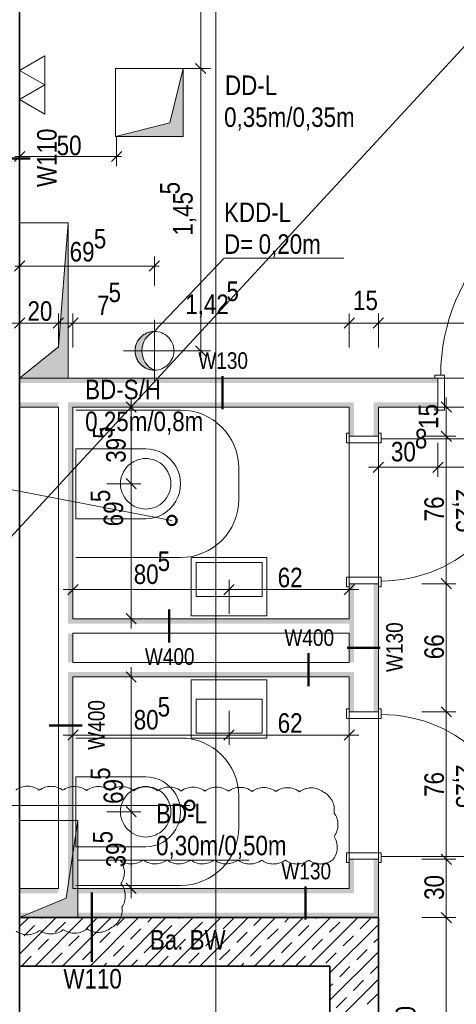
# Model space of a CAD drawing. Extents: x -420 to 300, y 62 to 1112.
# Tile 240 of 256: x -72 to -27, y 871 to 972. Entities that reach past the tile are written whole.
import ezdxf
from ezdxf.lldxf.tags import DXFTag

# ---------------------------------------------------------------- set-up
doc = ezdxf.new("R2010")
doc.units = 0
doc.layers.get('0').update_dxf_attribs({"lineweight": 13})
for name, color, linetype, lineweight, true_color in [('00 -Bauelemente -Gipskarton', 7, 'Continuous', 9, 0xff7fe6), ('30 -34 Innenwände- 1 tragend', 7, 'Continuous', 13, 0xdd0806), ('30 -34 Innenwände- 2 nichttragend', 7, 'Continuous', 18, 0xff7fe6), ('30 -34 Innenwände- 4 Türen_Fenster', 9, 'Continuous', 15, 0x808080), ('30 -35 Decken- 11 Bodendurchbruch', 7, 'Continuous', 15, 0x599559), ('30 -35 Decken- 11 Durchbruch', 5, 'Continuous', 15, 0x0000ff), ('60 -61 Ausstattung -1 Möbel -verdeckt', 9, 'grob-A06CPUWHL0', 13, 0x808080), ('70 -72 Beschriftung- 1 Beschriftung allgemein', 7, 'Continuous', 9, 0xff6633), ('70 -72 Beschriftung- 2 Beschriftung Bauteile', 7, 'Continuous', 9, 0x9999ff), ('70 -75 Raumstempel-2 Verweislinie', 3, 'Continuous', 9, 0x00ff00), ('70 -76 Bemaßung- 2 Allgemein', 9, 'Continuous', 5, 0x808080), ('70 -77 Revision- 2 Wolken', 7, 'Continuous', 18, 0x944cff)]:
    doc.layers.add(name, color=color, linetype=linetype, lineweight=lineweight, true_color=true_color)
for name, color, linetype, lineweight in [('40 -41 Abwasser_Wasser_Gas- 1 Abwasser + sanitäre Anlagen', 7, 'Continuous', 9), ('70 -75 Raumstempel- 3 Wandstempel', 7, 'Continuous', 50), ('Keine-A06CPUWIL0', 7, 'Continuous', 9)]:
    doc.layers.add(name, color=color, linetype=linetype, lineweight=lineweight)
doc.styles.get("Standard").update_dxf_attribs({"font": 'ARIALN.TTF'})
tags = doc.linetypes.add('fein_strichliert-A06CPUWLL0', pattern=[4, 1, -2, 1]).pattern_tags.tags
tags[8:9] = [DXFTag(74, 4), DXFTag(75, 0), DXFTag(340, '0'), DXFTag(46, 0.0), DXFTag(50, 0.0), DXFTag(44, 0.0), DXFTag(45, 0.0)]
tags[6:7] = [DXFTag(74, 4), DXFTag(75, 0), DXFTag(340, '0'), DXFTag(46, 0.0), DXFTag(50, 0.0), DXFTag(44, 0.0), DXFTag(45, 0.0)]
tags[4:5] = [DXFTag(74, 4), DXFTag(75, 0), DXFTag(340, '0'), DXFTag(46, 0.0), DXFTag(50, 0.0), DXFTag(44, 0.0), DXFTag(45, 0.0)]
tags = doc.linetypes.add('grob-A06CPUWHL0', pattern=[14, 3, -8, 3]).pattern_tags.tags
tags[8:9] = [DXFTag(74, 4), DXFTag(75, 0), DXFTag(340, '0'), DXFTag(46, 0.0), DXFTag(50, 0.0), DXFTag(44, 0.0), DXFTag(45, 0.0)]
tags[6:7] = [DXFTag(74, 4), DXFTag(75, 0), DXFTag(340, '0'), DXFTag(46, 0.0), DXFTag(50, 0.0), DXFTag(44, 0.0), DXFTag(45, 0.0)]
tags[4:5] = [DXFTag(74, 4), DXFTag(75, 0), DXFTag(340, '0'), DXFTag(46, 0.0), DXFTag(50, 0.0), DXFTag(44, 0.0), DXFTag(45, 0.0)]

# ---------------------------------------------------------------- blocks, each defined once
blk = doc.blocks.new('Referenz-A06CPUWNL0', base_point=(-395.24, 76.95))
at = {"layer": '30 -35 Decken- 11 Durchbruch', "linetype": 'Continuous', "ltscale": 0.15}
blk.add_hatch(color=0, dxfattribs=at).paths.add_polyline_path([(-57.89, 939.86), (-58.08, 939.76), (-58.26, 939.65), (-58.42, 939.52), (-58.58, 939.38), (-58.72, 939.22), (-58.84, 939.05), (-58.94, 938.87), (-59.03, 938.68), (-59.1, 938.48), (-59.15, 938.28), (-59.18, 938.07), (-59.19, 937.86), (-59.18, 937.65), (-59.15, 937.44), (-59.1, 937.24), (-59.03, 937.04), (-58.94, 936.85), (-58.84, 936.67), (-58.72, 936.5), (-58.58, 936.34), (-58.42, 936.2), (-58.26, 936.07), (-58.08, 935.96), (-57.89, 935.87), (-58.1, 935.88), (-58.3, 935.91), (-58.49, 935.96), (-58.68, 936.03), (-58.86, 936.12), (-59.04, 936.22), (-59.2, 936.35), (-59.34, 936.49), (-59.47, 936.64), (-59.59, 936.8), (-59.69, 936.98), (-59.77, 937.17), (-59.83, 937.36), (-59.87, 937.56), (-59.89, 937.76), (-59.89, 937.96), (-59.87, 938.16), (-59.83, 938.36), (-59.77, 938.56), (-59.69, 938.74), (-59.59, 938.92), (-59.47, 939.08), (-59.34, 939.24), (-59.2, 939.38), (-59.04, 939.5), (-58.86, 939.61), (-58.68, 939.7), (-58.49, 939.77), (-58.3, 939.82), (-58.1, 939.85)])
at = {"layer": '00 -Bauelemente -Gipskarton', "color": 0, "linetype": 'Continuous', "lineweight": 0, "ltscale": 0.13}
for points in [[(-71.8, 935.05), (-71.8, 934.8), (-28.65, 935.05), (-28.65, 934.8)], [(-71.8, 934.8), (-71.8, 934.55), (-28.65, 934.8), (-28.65, 934.55)], [(-71.8, 932.3), (-67.8, 932.3), (-71.8, 932.55), (-67.8, 932.55)], [(-37.3, 932.55), (-66.8, 932.55), (-37.55, 932.3), (-66.55, 932.3)], [(-66.8, 932.55), (-66.8, 909.75), (-66.55, 932.3), (-66.55, 910)], [(-37.3, 932.55), (-37.55, 932.3), (-37.3, 929.05), (-37.55, 929.05)], [(-35.05, 932.3), (-35.3, 932.55), (-35.05, 929.05), (-35.3, 929.05)], [(-28.65, 932.55), (-35.3, 932.55), (-28.65, 932.3), (-35.05, 932.3)], [(-71.8, 932.05), (-67.8, 932.05), (-71.8, 932.3), (-67.8, 932.3)], [(-37.55, 932.3), (-66.55, 932.3), (-37.8, 932.05), (-66.3, 932.05)], [(-66.55, 932.3), (-66.55, 910), (-66.3, 932.05), (-66.3, 910.25)], [(-37.55, 932.3), (-37.8, 932.05), (-37.55, 929.05), (-37.8, 929.05)], [(-34.8, 932.05), (-35.05, 932.3), (-34.8, 929.05), (-35.05, 929.05)], [(-28.65, 932.3), (-35.05, 932.3), (-28.65, 932.05), (-34.8, 932.05)], [(-37.8, 913.85), (-37.8, 905.75), (-37.55, 913.85), (-37.55, 905.75)], [(-37.55, 913.85), (-37.55, 905.75), (-37.3, 913.85), (-37.3, 905.75)], [(-35.3, 900.65), (-35.05, 900.65), (-35.3, 913.85), (-35.05, 913.85)], [(-35.05, 900.65), (-34.8, 900.65), (-35.05, 913.85), (-34.8, 913.85)], [(-66.3, 910.25), (-66.55, 910), (-37.8, 910.25), (-37.8, 910)], [(-66.55, 910), (-66.8, 909.75), (-37.8, 910), (-37.8, 909.75)], [(-66.8, 905.75), (-66.55, 905.75), (-66.8, 908.75), (-66.55, 908.75)], [(-66.55, 905.75), (-66.3, 905.75), (-66.55, 908.75), (-66.3, 908.75)], [(-37.55, 904.75), (-66.8, 904.75), (-37.55, 904.5), (-66.55, 904.5)], [(-66.8, 904.75), (-66.8, 881.95), (-66.55, 904.5), (-66.55, 882.2)], [(-37.8, 904.5), (-66.55, 904.5), (-37.8, 904.25), (-66.3, 904.25)], [(-66.55, 904.5), (-66.55, 882.2), (-66.3, 904.25), (-66.3, 882.45)], [(-37.55, 900.65), (-37.55, 904.5), (-37.8, 900.65), (-37.8, 904.5)], [(-37.3, 900.65), (-37.3, 904.75), (-37.55, 900.65), (-37.55, 904.75)], [(-37.8, 885.45), (-37.8, 882.45), (-37.55, 885.45), (-37.55, 882.2)], [(-37.55, 885.45), (-37.55, 882.2), (-37.3, 885.45), (-37.3, 881.95)], [(-35.3, 885.45), (-35.3, 879.95), (-35.05, 885.45), (-35.05, 879.7)], [(-35.05, 885.45), (-35.05, 879.7), (-34.8, 885.45), (-34.8, 879.45)], [(-67.8, 882.2), (-67.8, 882.45), (-71.8, 882.2), (-71.8, 882.45)], [(-67.8, 881.95), (-67.8, 882.2), (-71.8, 881.95), (-71.8, 882.2)], [(-66.55, 882.2), (-66.8, 881.95), (-37.55, 882.2), (-37.3, 881.95)], [(-66.3, 882.45), (-66.55, 882.2), (-37.8, 882.45), (-37.55, 882.2)], [(-35.05, 879.7), (-35.3, 879.95), (-71.8, 879.7), (-71.8, 879.95)], [(-34.8, 879.45), (-35.05, 879.7), (-71.8, 879.45), (-71.8, 879.7)]]:
    blk.add_solid(points, dxfattribs=at)
at = {"layer": '30 -34 Innenwände- 1 tragend', "color": 0, "lineweight": 35}
for p, q in [((-71.8, 1001.95), (-71.8, 836.95)), ((-71.8, 879.45), (-34.8, 879.45)), ((-34.8, 879.45), (-34.8, 836.95)), ((-71.8, 874.45), (-39.8, 874.45)), ((-39.8, 874.45), (-39.8, 836.95))]:
    blk.add_line(p, q, dxfattribs=at)
at = {"layer": '30 -34 Innenwände- 1 tragend', "color": 0, "linetype": 'Continuous', "lineweight": -2, "ltscale": 0.13}
for p, q in [((-71.8, 1001.95), (-71.8, 935.05)), ((-71.8, 932.05), (-71.8, 882.45)), ((-71.8, 879.45), (-34.8, 879.45)), ((-34.8, 879.45), (-34.8, 836.95)), ((-71.8, 874.45), (-71.8, 836.95)), ((-71.8, 874.45), (-39.8, 874.45)), ((-39.8, 874.45), (-39.8, 836.95))]:
    blk.add_line(p, q, dxfattribs=at)
at = {"layer": '30 -34 Innenwände- 1 tragend', "color": 0, "lineweight": 9}
for p, q in [((-71.8, 878.51), (-70.86, 879.45)), ((-71.8, 875.69), (-68.03, 879.45)), ((-71.8, 878.51), (-70.86, 879.45)), ((-71.8, 875.69), (-68.03, 879.45)), ((-70.2, 874.45), (-65.2, 879.45)), ((-70.2, 874.45), (-65.2, 879.45)), ((-69.55, 879.35), (-69.44, 879.45)), ((-69.55, 879.35), (-69.44, 879.45)), ((-68.14, 877.93), (-67.07, 878.99)), ((-68.14, 877.93), (-67.07, 878.99)), ((-67.37, 874.45), (-62.37, 879.45)), ((-67.37, 874.45), (-62.37, 879.45)), ((-64.95, 878.29), (-63.89, 879.35)), ((-64.95, 878.29), (-63.89, 879.35)), ((-64.54, 874.45), (-59.54, 879.45)), ((-64.54, 874.45), (-59.54, 879.45)), ((-61.77, 878.64), (-60.96, 879.45)), ((-61.77, 878.64), (-60.96, 879.45)), ((-61.72, 874.45), (-56.72, 879.45)), ((-61.72, 874.45), (-56.72, 879.45)), ((-58.89, 874.45), (-53.89, 879.45)), ((-58.89, 874.45), (-53.89, 879.45)), ((-58.59, 878.99), (-58.13, 879.45)), ((-58.59, 878.99), (-58.13, 879.45)), ((-56.06, 874.45), (-51.06, 879.45)), ((-56.06, 874.45), (-51.06, 879.45)), ((-55.41, 879.35), (-55.3, 879.45)), ((-55.41, 879.35), (-55.3, 879.45)), ((-53.99, 877.93), (-52.93, 878.99)), ((-53.99, 877.93), (-52.93, 878.99)), ((-53.23, 874.45), (-48.23, 879.45)), ((-53.23, 874.45), (-48.23, 879.45)), ((-50.81, 878.29), (-49.75, 879.35)), ((-50.81, 878.29), (-49.75, 879.35)), ((-50.4, 874.45), (-45.4, 879.45)), ((-50.4, 874.45), (-45.4, 879.45)), ((-47.63, 878.64), (-46.82, 879.45)), ((-47.63, 878.64), (-46.82, 879.45)), ((-47.57, 874.45), (-42.57, 879.45)), ((-47.57, 874.45), (-42.57, 879.45)), ((-44.75, 874.45), (-39.75, 879.45)), ((-44.75, 874.45), (-39.75, 879.45)), ((-44.45, 878.99), (-43.99, 879.45)), ((-44.45, 878.99), (-43.99, 879.45)), ((-41.92, 874.45), (-36.92, 879.45)), ((-41.92, 874.45), (-36.92, 879.45)), ((-41.27, 879.35), (-41.16, 879.45)), ((-41.27, 879.35), (-41.16, 879.45)), ((-39.85, 877.93), (-38.79, 878.99)), ((-39.85, 877.93), (-38.79, 878.99)), ((-39.8, 873.74), (-34.8, 878.74)), ((-39.8, 873.74), (-34.8, 878.74)), ((-36.67, 878.29), (-35.61, 879.35)), ((-36.67, 878.29), (-35.61, 879.35)), ((-71.32, 877.58), (-70.26, 878.64)), ((-71.32, 877.58), (-70.26, 878.64)), ((-63.54, 876.87), (-62.48, 877.93)), ((-63.54, 876.87), (-62.48, 877.93)), ((-60.36, 877.23), (-59.3, 878.29)), ((-60.36, 877.23), (-59.3, 878.29)), ((-57.18, 877.58), (-56.11, 878.64)), ((-57.18, 877.58), (-56.11, 878.64)), ((-49.4, 876.87), (-48.34, 877.93)), ((-49.4, 876.87), (-48.34, 877.93)), ((-46.22, 877.23), (-45.15, 878.29)), ((-46.22, 877.23), (-45.15, 878.29)), ((-43.03, 877.58), (-41.97, 878.64)), ((-43.03, 877.58), (-41.97, 878.64)), ((-69.9, 876.17), (-68.84, 877.23)), ((-69.9, 876.17), (-68.84, 877.23)), ((-66.72, 876.52), (-65.66, 877.58)), ((-66.72, 876.52), (-65.66, 877.58)), ((-58.94, 875.81), (-57.88, 876.87)), ((-58.94, 875.81), (-57.88, 876.87)), ((-55.76, 876.17), (-54.7, 877.23)), ((-55.76, 876.17), (-54.7, 877.23)), ((-52.58, 876.52), (-51.52, 877.58)), ((-52.58, 876.52), (-51.52, 877.58)), ((-44.8, 875.81), (-43.74, 876.87)), ((-44.8, 875.81), (-43.74, 876.87)), ((-41.62, 876.17), (-40.56, 877.23)), ((-41.62, 876.17), (-40.56, 877.23)), ((-38.44, 876.52), (-37.38, 877.58)), ((-38.44, 876.52), (-37.38, 877.58)), ((-35.26, 876.87), (-34.8, 877.33)), ((-35.26, 876.87), (-34.8, 877.33)), ((-68.49, 874.75), (-67.43, 875.81)), ((-68.49, 874.75), (-67.43, 875.81)), ((-65.31, 875.1), (-64.25, 876.17)), ((-65.31, 875.1), (-64.25, 876.17)), ((-62.13, 875.46), (-61.06, 876.52)), ((-62.13, 875.46), (-61.06, 876.52)), ((-54.35, 874.75), (-53.29, 875.81)), ((-54.35, 874.75), (-53.29, 875.81)), ((-51.17, 875.1), (-50.1, 876.17)), ((-51.17, 875.1), (-50.1, 876.17)), ((-47.98, 875.46), (-46.92, 876.52)), ((-47.98, 875.46), (-46.92, 876.52)), ((-40.2, 874.75), (-39.14, 875.81)), ((-40.2, 874.75), (-39.14, 875.81)), ((-39.8, 870.92), (-34.8, 875.92)), ((-39.8, 870.92), (-34.8, 875.92)), ((-37.02, 875.1), (-35.96, 876.17)), ((-37.02, 875.1), (-35.96, 876.17)), ((-71.62, 874.45), (-70.61, 875.46)), ((-71.62, 874.45), (-70.61, 875.46)), ((-63.13, 874.45), (-62.83, 874.75)), ((-63.13, 874.45), (-62.83, 874.75)), ((-60.3, 874.45), (-59.65, 875.1)), ((-60.3, 874.45), (-59.65, 875.1)), ((-57.47, 874.45), (-56.47, 875.46)), ((-57.47, 874.45), (-56.47, 875.46)), ((-48.99, 874.45), (-48.69, 874.75)), ((-48.99, 874.45), (-48.69, 874.75)), ((-46.16, 874.45), (-45.51, 875.1)), ((-46.16, 874.45), (-45.51, 875.1)), ((-43.33, 874.45), (-42.33, 875.46)), ((-43.33, 874.45), (-42.33, 875.46)), ((-38.79, 873.34), (-37.73, 874.4)), ((-38.79, 873.34), (-37.73, 874.4)), ((-35.61, 873.69), (-34.8, 874.5)), ((-35.61, 873.69), (-34.8, 874.5)), ((-39.8, 868.09), (-34.8, 873.09)), ((-39.8, 868.09), (-34.8, 873.09)), ((-37.38, 871.92), (-36.32, 872.98)), ((-37.38, 871.92), (-36.32, 872.98)), ((-39.8, 872.33), (-39.5, 872.63)), ((-39.8, 872.33), (-39.5, 872.63)), ((-39.14, 870.15), (-38.08, 871.22)), ((-39.14, 870.15), (-38.08, 871.22)), ((-35.96, 870.51), (-34.9, 871.57)), ((-35.96, 870.51), (-34.9, 871.57))]:
    blk.add_line(p, q, dxfattribs=at)
at = {"layer": '30 -34 Innenwände- 2 nichttragend', "color": 0, "linetype": 'Continuous', "ltscale": 0.18}
for p, q in [((-71.8, 935.05), (-28.65, 935.05)), ((-28.65, 935.05), (-28.97, 935.05)), ((-71.8, 932.05), (-67.8, 932.05)), ((-67.8, 882.45), (-67.8, 932.05)), ((-66.3, 910.25), (-66.3, 932.05)), ((-66.3, 932.05), (-37.8, 932.05)), ((-37.8, 929.05), (-37.8, 932.05)), ((-34.8, 932.05), (-28.65, 932.05)), ((-34.8, 929.05), (-34.8, 932.05)), ((-28.65, 932.05), (-28.97, 932.05)), ((-37.8, 929.05), (-37.8, 929.37)), ((-34.8, 929.05), (-34.8, 929.37)), ((-37.8, 910.25), (-37.8, 913.85)), ((-37.8, 913.85), (-37.8, 913.53)), ((-34.8, 900.65), (-34.8, 913.85)), ((-34.8, 913.85), (-34.8, 913.53)), ((-37.8, 910.25), (-66.3, 910.25)), ((-66.3, 905.75), (-66.3, 908.75)), ((-37.8, 908.75), (-66.3, 908.75)), ((-37.8, 905.75), (-37.8, 908.75)), ((-66.3, 905.75), (-37.8, 905.75)), ((-66.3, 882.45), (-66.3, 904.25)), ((-66.3, 904.25), (-37.8, 904.25)), ((-37.8, 900.65), (-37.8, 904.25)), ((-37.8, 900.65), (-37.8, 900.97)), ((-34.8, 900.65), (-34.8, 900.97)), ((-37.8, 882.45), (-37.8, 885.45)), ((-37.8, 885.45), (-37.8, 885.13)), ((-34.8, 879.45), (-34.8, 885.45)), ((-34.8, 885.45), (-34.8, 885.13)), ((-71.8, 882.45), (-67.8, 882.45)), ((-71.8, 879.45), (-71.8, 882.45)), ((-66.3, 882.45), (-37.8, 882.45)), ((-71.8, 879.45), (-34.8, 879.45))]:
    blk.add_line(p, q, dxfattribs=at)
at = {"layer": '30 -34 Innenwände- 4 Türen_Fenster', "color": 0, "linetype": 'Continuous', "ltscale": 0.15}
for p, q in [((-28.37, 935.35), (-28.97, 935.35)), ((-28.97, 935.35), (-28.97, 935.05)), ((-28.97, 935.05), (-28.65, 935.05)), ((-28.65, 935.05), (-28.65, 932.05)), ((-27.97, 935.35), (-28.37, 935.35)), ((-27.97, 931.75), (-27.97, 935.35)), ((-28.97, 932.05), (-28.97, 931.75)), ((-28.65, 932.05), (-28.97, 932.05)), ((-28.97, 931.75), (-27.97, 931.75)), ((-38.1, 928.37), (-38.1, 929.37)), ((-38.1, 929.37), (-37.8, 929.37)), ((-37.8, 929.37), (-37.8, 929.05)), ((-37.8, 929.05), (-34.8, 929.05)), ((-34.8, 929.37), (-34.5, 929.37)), ((-34.8, 929.05), (-34.8, 929.37)), ((-34.5, 929.37), (-34.5, 928.77)), ((-34.5, 928.77), (-34.5, 928.37)), ((-34.5, 928.37), (-38.1, 928.37)), ((-34.5, 914.53), (-38.1, 914.53)), ((-38.1, 914.53), (-38.1, 913.53)), ((-34.5, 914.13), (-34.5, 914.53)), ((-38.1, 913.53), (-37.8, 913.53)), ((-37.8, 913.53), (-37.8, 913.85)), ((-37.8, 913.85), (-34.8, 913.85)), ((-34.8, 913.85), (-34.8, 913.53)), ((-34.8, 913.53), (-34.5, 913.53)), ((-34.5, 913.53), (-34.5, 914.13)), ((-38.1, 899.97), (-38.1, 900.97)), ((-38.1, 900.97), (-37.8, 900.97)), ((-37.8, 900.97), (-37.8, 900.65)), ((-37.8, 900.65), (-34.8, 900.65)), ((-34.8, 900.97), (-34.5, 900.97)), ((-34.8, 900.65), (-34.8, 900.97)), ((-34.5, 900.97), (-34.5, 900.37)), ((-34.5, 900.37), (-34.5, 899.97)), ((-34.5, 899.97), (-38.1, 899.97)), ((-34.5, 886.13), (-38.1, 886.13)), ((-38.1, 886.13), (-38.1, 885.13)), ((-34.5, 885.73), (-34.5, 886.13)), ((-38.1, 885.13), (-37.8, 885.13)), ((-37.8, 885.13), (-37.8, 885.45)), ((-37.8, 885.45), (-34.8, 885.45)), ((-34.8, 885.45), (-34.8, 885.13)), ((-34.8, 885.13), (-34.5, 885.13)), ((-34.5, 885.13), (-34.5, 885.73))]:
    blk.add_line(p, q, dxfattribs=at)
at = {"layer": '30 -34 Innenwände- 4 Türen_Fenster', "color": 0, "linetype": 'grob-A06CPUWHL0', "ltscale": 0.15}
for p, q in [((-28.65, 935.05), (-8.45, 935.05)), ((-28.65, 932.05), (-8.45, 932.05)), ((-37.8, 913.85), (-37.8, 929.05)), ((-34.8, 913.85), (-34.8, 929.05)), ((-37.8, 885.45), (-37.8, 900.65)), ((-34.8, 885.45), (-34.8, 900.65))]:
    blk.add_line(p, q, dxfattribs=at)
at = {"layer": '30 -34 Innenwände- 4 Türen_Fenster', "color": 0, "linetype": 'fein_strichliert-A06CPUWLL0', "ltscale": 0.15}
for p, q in [((-34.5, 928.77), (-19.86, 928.77)), ((-34.5, 885.73), (-19.86, 885.73))]:
    blk.add_line(p, q, dxfattribs=at)
for centre, major_axis in [((-8.73, 935.35), (0, 19.64)), ((-34.5, 928.77), (0, -14.64)), ((-34.5, 885.73), (14.64, 0))]:
    blk.add_ellipse(centre, major_axis=major_axis, ratio=1, start_param=0, end_param=1.570796, dxfattribs=at)
at = {"layer": '30 -35 Decken- 11 Bodendurchbruch', "color": 0, "linetype": 'Continuous', "ltscale": 0.15}
for p, q in [((-71.8, 935.05), (-71.8, 951.05)), ((-71.8, 951.05), (-66.8, 951.05)), ((-66.8, 951.05), (-67.8, 938.25)), ((-66.8, 951.05), (-67.8, 938.25)), ((-66.8, 935.05), (-66.8, 951.05)), ((-67.8, 938.25), (-71.8, 935.05)), ((-67.8, 938.25), (-71.8, 935.05)), ((-71.8, 935.05), (-66.8, 935.05)), ((-71.8, 879.45), (-71.8, 889.45)), ((-71.8, 889.45), (-65.8, 889.45)), ((-65.8, 889.45), (-67, 881.45)), ((-65.8, 889.45), (-67, 881.45)), ((-65.8, 879.45), (-65.8, 889.45)), ((-48.13, 885.38), (-65.8, 885.38)), ((-67, 881.45), (-71.8, 879.45)), ((-67, 881.45), (-71.8, 879.45)), ((-71.8, 879.45), (-65.8, 879.45))]:
    blk.add_line(p, q, dxfattribs=at)
for points in [[(-66.8, 951.05), (-66.8, 935.05), (-67.8, 938.25), (-71.8, 935.05)], [(-65.8, 879.45), (-71.8, 879.45), (-65.8, 889.45), (-67, 881.45)]]:
    blk.add_solid(points, dxfattribs=at)
at = {"layer": '30 -35 Decken- 11 Durchbruch', "color": 0, "linetype": 'Continuous', "ltscale": 0.15}
for p, q in [((-61.92, 959.95), (-61.92, 966.95)), ((-61.92, 966.95), (-54.92, 966.95)), ((-54.92, 966.95), (-56.32, 961.35)), ((-54.92, 959.95), (-54.92, 966.95)), ((-56.32, 961.35), (-61.92, 959.95)), ((-61.92, 959.95), (-54.92, 959.95)), ((-57.9, 939.88), (-50.72, 947.39)), ((-38.35, 947.39), (-50.72, 947.39)), ((-59.01, 939.52), (-58.84, 939.62)), ((-58.84, 939.62), (-58.66, 939.7)), ((-58.66, 939.7), (-58.48, 939.77)), ((-58.48, 939.77), (-58.29, 939.81)), ((-58.29, 939.81), (-58.09, 939.84)), ((-58.09, 939.84), (-57.9, 939.85)), ((-57.9, 939.85), (-57.7, 939.84)), ((-57.7, 939.84), (-57.51, 939.81)), ((-57.51, 939.81), (-57.32, 939.77)), ((-57.32, 939.77), (-57.13, 939.7)), ((-57.13, 939.7), (-56.95, 939.62)), ((-56.95, 939.62), (-56.79, 939.52)), ((-59.81, 938.43), (-59.75, 938.62)), ((-59.75, 938.62), (-59.66, 938.8)), ((-59.66, 938.8), (-59.56, 938.96)), ((-59.56, 938.96), (-59.44, 939.12)), ((-59.44, 939.12), (-59.31, 939.27)), ((-59.31, 939.27), (-59.17, 939.4)), ((-59.17, 939.4), (-59.01, 939.52)), ((-56.79, 939.52), (-56.63, 939.4)), ((-56.63, 939.4), (-56.48, 939.27)), ((-56.48, 939.27), (-56.35, 939.12)), ((-56.35, 939.12), (-56.23, 938.96)), ((-56.23, 938.96), (-56.13, 938.8)), ((-56.13, 938.8), (-56.05, 938.62)), ((-56.05, 938.62), (-55.98, 938.43)), ((-59.9, 937.85), (-59.89, 938.05)), ((-59.89, 937.66), (-59.9, 937.85)), ((-59.89, 938.05), (-59.86, 938.24)), ((-59.86, 937.46), (-59.89, 937.66)), ((-59.86, 938.24), (-59.81, 938.43)), ((-55.98, 938.43), (-55.94, 938.24)), ((-55.94, 938.24), (-55.91, 938.05)), ((-55.91, 937.66), (-55.94, 937.46)), ((-55.91, 938.05), (-55.9, 937.85)), ((-55.9, 937.85), (-55.91, 937.66)), ((-59.81, 937.27), (-59.86, 937.46)), ((-59.75, 937.09), (-59.81, 937.27)), ((-59.66, 936.91), (-59.75, 937.09)), ((-59.56, 936.74), (-59.66, 936.91)), ((-59.44, 936.58), (-59.56, 936.74)), ((-59.31, 936.44), (-59.44, 936.58)), ((-56.35, 936.58), (-56.48, 936.44)), ((-56.23, 936.74), (-56.35, 936.58)), ((-56.13, 936.91), (-56.23, 936.74)), ((-56.05, 937.09), (-56.13, 936.91)), ((-55.98, 937.27), (-56.05, 937.09)), ((-55.94, 937.46), (-55.98, 937.27)), ((-59.17, 936.31), (-59.31, 936.44)), ((-59.01, 936.19), (-59.17, 936.31)), ((-58.84, 936.09), (-59.01, 936.19)), ((-58.66, 936.01), (-58.84, 936.09)), ((-58.48, 935.94), (-58.66, 936.01)), ((-58.29, 935.89), (-58.48, 935.94)), ((-58.09, 935.86), (-58.29, 935.89)), ((-57.9, 935.85), (-58.09, 935.86)), ((-57.7, 935.86), (-57.9, 935.85)), ((-57.51, 935.89), (-57.7, 935.86)), ((-57.32, 935.94), (-57.51, 935.89)), ((-57.13, 936.01), (-57.32, 935.94)), ((-56.95, 936.09), (-57.13, 936.01)), ((-56.79, 936.19), (-56.95, 936.09)), ((-56.63, 936.31), (-56.79, 936.19)), ((-56.48, 936.44), (-56.63, 936.31))]:
    blk.add_line(p, q, dxfattribs=at)
at = {"layer": '30 -35 Decken- 11 Durchbruch', "color": 0, "linetype": 'grob-A06CPUWHL0', "lineweight": 9, "ltscale": 0.13}
for p, q in [((-57.9, 941.05), (-57.9, 934.65)), ((-61.1, 937.85), (-54.7, 937.85))]:
    blk.add_line(p, q, dxfattribs=at)
at = {"layer": '30 -35 Decken- 11 Durchbruch', "color": 0, "linetype": 'Continuous', "ltscale": 0.15}
for centre, major_axis, end_param in [((-57.9, 937.85), (0, 2), 3.145739), ((-57.01, 937.85), (-0.89, 2), 2.306828)]:
    blk.add_ellipse(centre, major_axis=major_axis, ratio=1, start_param=0, end_param=end_param, dxfattribs=at)
blk.add_solid([(-61.92, 959.95), (-56.32, 961.35), (-54.92, 959.95), (-54.92, 966.95)], dxfattribs=at)
at = {"layer": '40 -41 Abwasser_Wasser_Gas- 1 Abwasser + sanitäre Anlagen', "color": 0, "linetype": 'Continuous', "ltscale": 0.13}
for p, q in [((-66, 920.55), (-66, 927.75)), ((-66, 927.75), (-58.8, 927.75)), ((-60.02, 926.45), (-60.24, 926.32)), ((-59.79, 926.56), (-60.02, 926.45)), ((-59.55, 926.64), (-59.79, 926.56)), ((-59.3, 926.7), (-59.55, 926.64)), ((-59.05, 926.74), (-59.3, 926.7)), ((-58.8, 926.75), (-59.05, 926.74)), ((-58.54, 926.74), (-58.8, 926.75)), ((-58.29, 926.7), (-58.54, 926.74)), ((-58.04, 926.64), (-58.29, 926.7)), ((-57.8, 926.56), (-58.04, 926.64)), ((-57.57, 926.45), (-57.8, 926.56)), ((-57.35, 926.32), (-57.57, 926.45)), ((-60.96, 925.6), (-61.09, 925.38)), ((-60.81, 925.8), (-60.96, 925.6)), ((-60.64, 925.99), (-60.81, 925.8)), ((-60.45, 926.16), (-60.64, 925.99)), ((-60.24, 926.32), (-60.45, 926.16)), ((-57.15, 926.16), (-57.35, 926.32)), ((-56.96, 925.99), (-57.15, 926.16)), ((-56.79, 925.8), (-56.96, 925.99)), ((-56.64, 925.6), (-56.79, 925.8)), ((-56.5, 925.38), (-56.64, 925.6)), ((-61.39, 924.41), (-61.4, 924.15)), ((-61.35, 924.66), (-61.39, 924.41)), ((-61.29, 924.91), (-61.35, 924.66)), ((-61.2, 925.15), (-61.29, 924.91)), ((-61.09, 925.38), (-61.2, 925.15)), ((-56.4, 925.15), (-56.5, 925.38)), ((-56.31, 924.91), (-56.4, 925.15)), ((-56.25, 924.66), (-56.31, 924.91)), ((-56.21, 924.41), (-56.25, 924.66)), ((-56.2, 924.15), (-56.21, 924.41)), ((-61.4, 924.15), (-61.39, 923.9)), ((-61.39, 923.9), (-61.35, 923.65)), ((-61.35, 923.65), (-61.29, 923.4)), ((-61.29, 923.4), (-61.2, 923.16)), ((-56.4, 923.16), (-56.31, 923.4)), ((-56.31, 923.4), (-56.25, 923.65)), ((-56.25, 923.65), (-56.21, 923.9)), ((-56.21, 923.9), (-56.2, 924.15)), ((-61.2, 923.16), (-61.09, 922.93)), ((-61.09, 922.93), (-60.96, 922.71)), ((-60.96, 922.71), (-60.81, 922.5)), ((-60.81, 922.5), (-60.64, 922.31)), ((-56.96, 922.31), (-56.79, 922.5)), ((-56.79, 922.5), (-56.64, 922.71)), ((-56.64, 922.71), (-56.5, 922.93)), ((-56.5, 922.93), (-56.4, 923.16)), ((-60.64, 922.31), (-60.45, 922.14)), ((-60.45, 922.14), (-60.24, 921.99)), ((-60.24, 921.99), (-60.02, 921.86)), ((-60.02, 921.86), (-59.79, 921.75)), ((-59.79, 921.75), (-59.55, 921.67)), ((-59.55, 921.67), (-59.3, 921.6)), ((-59.3, 921.6), (-59.05, 921.57)), ((-59.05, 921.57), (-58.8, 921.55)), ((-58.8, 921.55), (-58.54, 921.57)), ((-58.54, 921.57), (-58.29, 921.6)), ((-58.29, 921.6), (-58.04, 921.67)), ((-58.04, 921.67), (-57.8, 921.75)), ((-57.8, 921.75), (-57.57, 921.86)), ((-57.57, 921.86), (-57.35, 921.99)), ((-57.35, 921.99), (-57.15, 922.14)), ((-57.15, 922.14), (-56.96, 922.31)), ((-58.8, 920.55), (-66, 920.55)), ((-54.1, 916.55), (-54.1, 910.55)), ((-46.3, 916.55), (-54.1, 916.55)), ((-46.3, 910.55), (-46.3, 916.55)), ((-53.6, 916.05), (-53.6, 912.55)), ((-46.8, 916.05), (-53.6, 916.05)), ((-46.8, 912.55), (-46.8, 916.05)), ((-53.6, 912.55), (-46.8, 912.55)), ((-54.1, 910.55), (-46.3, 910.55)), ((-54.1, 897.95), (-54.1, 903.95)), ((-54.1, 903.95), (-46.3, 903.95)), ((-46.3, 903.95), (-46.3, 897.95)), ((-53.6, 898.45), (-53.6, 901.95)), ((-53.6, 901.95), (-46.8, 901.95)), ((-46.8, 901.95), (-46.8, 898.45)), ((-46.8, 898.45), (-53.6, 898.45)), ((-46.3, 897.95), (-54.1, 897.95)), ((-66, 893.95), (-66, 886.75)), ((-58.8, 893.95), (-66, 893.95)), ((-59.3, 892.9), (-59.05, 892.94)), ((-59.05, 892.94), (-58.8, 892.95)), ((-58.8, 892.95), (-58.54, 892.94)), ((-58.54, 892.94), (-58.29, 892.9)), ((-60.96, 891.8), (-60.81, 892)), ((-60.81, 892), (-60.64, 892.19)), ((-60.64, 892.19), (-60.45, 892.36)), ((-60.45, 892.36), (-60.24, 892.52)), ((-60.24, 892.52), (-60.02, 892.65)), ((-60.02, 892.65), (-59.79, 892.76)), ((-59.79, 892.76), (-59.55, 892.84)), ((-59.55, 892.84), (-59.3, 892.9)), ((-58.29, 892.9), (-58.04, 892.84)), ((-58.04, 892.84), (-57.8, 892.76)), ((-57.8, 892.76), (-57.57, 892.65)), ((-57.57, 892.65), (-57.35, 892.52)), ((-57.35, 892.52), (-57.15, 892.36)), ((-57.15, 892.36), (-56.96, 892.19)), ((-56.96, 892.19), (-56.79, 892)), ((-56.79, 892), (-56.64, 891.8)), ((-61.35, 890.86), (-61.29, 891.11)), ((-61.29, 891.11), (-61.2, 891.35)), ((-61.2, 891.35), (-61.09, 891.58)), ((-61.09, 891.58), (-60.96, 891.8)), ((-56.64, 891.8), (-56.5, 891.58)), ((-56.5, 891.58), (-56.4, 891.35)), ((-56.4, 891.35), (-56.31, 891.11)), ((-56.31, 891.11), (-56.25, 890.86)), ((-61.4, 890.35), (-61.39, 890.61)), ((-61.39, 890.1), (-61.4, 890.35)), ((-61.39, 890.61), (-61.35, 890.86)), ((-61.35, 889.85), (-61.39, 890.1)), ((-56.25, 890.86), (-56.21, 890.61)), ((-56.21, 890.1), (-56.25, 889.85)), ((-56.21, 890.61), (-56.2, 890.35)), ((-56.2, 890.35), (-56.21, 890.1)), ((-61.29, 889.6), (-61.35, 889.85)), ((-61.2, 889.36), (-61.29, 889.6)), ((-61.09, 889.13), (-61.2, 889.36)), ((-60.96, 888.91), (-61.09, 889.13)), ((-60.81, 888.7), (-60.96, 888.91)), ((-56.64, 888.91), (-56.79, 888.7)), ((-56.5, 889.13), (-56.64, 888.91)), ((-56.4, 889.36), (-56.5, 889.13)), ((-56.31, 889.6), (-56.4, 889.36)), ((-56.25, 889.85), (-56.31, 889.6)), ((-60.64, 888.51), (-60.81, 888.7)), ((-60.45, 888.34), (-60.64, 888.51)), ((-60.24, 888.19), (-60.45, 888.34)), ((-60.02, 888.06), (-60.24, 888.19)), ((-59.79, 887.95), (-60.02, 888.06)), ((-59.55, 887.87), (-59.79, 887.95)), ((-59.3, 887.8), (-59.55, 887.87)), ((-58.04, 887.87), (-58.29, 887.8)), ((-57.8, 887.95), (-58.04, 887.87)), ((-57.57, 888.06), (-57.8, 887.95)), ((-57.35, 888.19), (-57.57, 888.06)), ((-57.15, 888.34), (-57.35, 888.19)), ((-56.96, 888.51), (-57.15, 888.34)), ((-56.79, 888.7), (-56.96, 888.51)), ((-59.05, 887.77), (-59.3, 887.8)), ((-58.8, 887.75), (-59.05, 887.77)), ((-58.54, 887.77), (-58.8, 887.75)), ((-58.29, 887.8), (-58.54, 887.77)), ((-66, 886.75), (-58.8, 886.75))]:
    blk.add_line(p, q, dxfattribs=at)
for centre in [(-58.8, 924.15), (-58.8, 890.35)]:
    blk.add_ellipse(centre, major_axis=(0, -3.6), ratio=1, start_param=0, end_param=3.141593, dxfattribs=at)
at = {"layer": '60 -61 Ausstattung -1 Möbel -verdeckt', "color": 0, "linetype": 'grob-A06CPUWHL0', "lineweight": -2, "ltscale": 0.13}
for p, q in [((-55.2, 931.75), (-66, 931.75)), ((-49.2, 922.55), (-49.2, 925.75)), ((-66, 916.55), (-55.2, 916.55)), ((-66, 897.95), (-55.2, 897.95)), ((-49.2, 891.95), (-49.2, 888.75)), ((-55.2, 882.75), (-66, 882.75))]:
    blk.add_line(p, q, dxfattribs=at)
for centre, major_axis in [((-55.2, 925.75), (6, 0)), ((-55.2, 922.55), (0, -6)), ((-55.2, 891.95), (6, 0)), ((-55.2, 888.75), (0, -6))]:
    blk.add_ellipse(centre, major_axis=major_axis, ratio=1, start_param=0, end_param=1.570796, dxfattribs=at)
at = {"layer": '70 -72 Beschriftung- 1 Beschriftung allgemein', "color": 0, "linetype": 'grob-A06CPUWHL0', "ltscale": 0.13}
blk.add_line((-154.3, 830.45), (5.7, 1003.45), dxfattribs=at)
at = {"layer": '70 -72 Beschriftung- 2 Beschriftung Bauteile', "color": 0}
for p, q in [((-69.2, 968.25), (-71.8, 966.75)), ((-69.2, 965.25), (-69.2, 968.25)), ((-71.8, 966.75), (-69.2, 965.25)), ((-69.2, 965.25), (-71.8, 963.75)), ((-69.2, 962.25), (-69.2, 965.25)), ((-71.8, 963.75), (-69.2, 962.25))]:
    blk.add_line(p, q, dxfattribs=at)
at = {"layer": '70 -75 Raumstempel- 3 Wandstempel', "color": 0, "linetype": 'Continuous', "ltscale": 0.5}
for p, q in [((-50.86, 935.25), (-50.86, 931.85)), ((-56.37, 907.8), (-56.37, 911.2)), ((-34.6, 907.25), (-38, 907.25)), ((-41.99, 906.7), (-41.99, 903.3)), ((-65.35, 899.24), (-68.75, 899.24)), ((-42.3, 882.65), (-42.3, 879.25))]:
    blk.add_line(p, q, dxfattribs=at)
at = {"layer": '70 -75 Raumstempel-2 Verweislinie', "color": 0, "linetype": 'Continuous', "ltscale": 0.13}
for p, q in [((-51.55, 1074.16), (-51.55, 866.31)), ((-81.89, 925.3), (-56.1, 920.37)), ((-54.25, 891), (-82.17, 891))]:
    blk.add_line(p, q, dxfattribs=at)
at = {"layer": '70 -75 Raumstempel-2 Verweislinie', "color": 0, "linetype": 'ByBlock', "lineweight": 50, "ltscale": 0.5}
for centre in [(-56.1, 920.37), (-54.25, 891)]:
    blk.add_circle(centre, 0.5, dxfattribs=at)
at = {"layer": '70 -76 Bemaßung- 2 Allgemein', "color": 0, "linetype": 'Continuous', "ltscale": 0.13}
for p, q in [((-53.12, 968.01), (-53.12, 994.39)), ((-52.59, 966.42), (-53.65, 967.48)), ((-53.65, 967.48), (-52.59, 966.42)), ((-53.12, 966.45), (-53.12, 968.01)), ((-53.12, 967.45), (-53.12, 965.89)), ((-54.86, 966.95), (-52.12, 966.95)), ((-54.86, 966.95), (-52.12, 966.95)), ((-53.12, 938.91), (-53.12, 965.89)), ((-71.8, 959.22), (-71.8, 956.88)), ((-61.8, 959.86), (-61.8, 956.88)), ((-72.33, 957.35), (-71.27, 958.41)), ((-72.3, 957.88), (-70.74, 957.88)), ((-62.86, 957.88), (-70.74, 957.88)), ((-61.3, 957.88), (-62.86, 957.88)), ((-61.27, 958.41), (-62.33, 957.35)), ((-72.33, 946.06), (-71.27, 947.12)), ((-71.8, 944.59), (-71.8, 947.59)), ((-57.37, 947.12), (-58.43, 946.06)), ((-57.9, 944.59), (-57.9, 947.59)), ((-72.3, 946.59), (-70.74, 946.59)), ((-58.96, 946.59), (-70.74, 946.59)), ((-57.4, 946.59), (-58.96, 946.59)), ((-71.8, 938.21), (-71.8, 941.71)), ((-67.8, 938.21), (-67.8, 941.71)), ((-67.8, 938.21), (-67.8, 941.71)), ((-66.3, 938.21), (-66.3, 941.71)), ((-66.3, 938.21), (-66.3, 941.71)), ((-37.8, 938.21), (-37.8, 941.71)), ((-37.8, 938.21), (-37.8, 941.71)), ((-34.8, 938.21), (-34.8, 941.71)), ((-34.8, 938.21), (-34.8, 941.71)), ((-72.8, 940.71), (-70.74, 940.71)), ((-68.86, 940.71), (-70.74, 940.71)), ((-68.86, 940.71), (-69.92, 940.71)), ((-66.8, 940.71), (-68.86, 940.71)), ((-66.8, 940.71), (-68.86, 940.71)), ((-66.3, 940.71), (-67.8, 940.71)), ((-67.3, 940.71), (-65.24, 940.71)), ((-67.3, 940.71), (-65.24, 940.71)), ((-65.24, 940.71), (-64.18, 940.71)), ((-38.86, 940.71), (-65.24, 940.71)), ((-38.86, 940.71), (-39.92, 940.71)), ((-36.8, 940.71), (-38.86, 940.71)), ((-36.8, 940.71), (-38.86, 940.71)), ((-34.8, 940.71), (-37.8, 940.71)), ((-35.8, 940.71), (-33.74, 940.71)), ((-35.8, 940.71), (-33.74, 940.71)), ((-33.74, 940.71), (-32.68, 940.71)), ((-3.36, 940.71), (-33.74, 940.71)), ((-53.12, 937.35), (-53.12, 938.91)), ((-55.12, 937.85), (-52.12, 937.85)), ((-52.59, 937.32), (-53.65, 938.38)), ((-60.3, 933.05), (-60.3, 930.99)), ((-27.8, 933.05), (-27.8, 930.99)), ((-62.8, 932.05), (-59.3, 932.05)), ((-30.3, 932.05), (-26.8, 932.05)), ((-60.3, 925.21), (-60.3, 930.99)), ((-27.8, 930.11), (-27.8, 930.99)), ((-27.8, 928.05), (-27.8, 930.11)), ((-27.8, 930.05), (-27.8, 927.99)), ((-30.3, 929.05), (-26.8, 929.05)), ((-30.3, 929.05), (-26.8, 929.05)), ((-34.8, 928.36), (-34.8, 924.86)), ((-28.65, 928.36), (-28.65, 924.86)), ((-28.65, 928.36), (-28.65, 924.86)), ((-27.8, 914.91), (-27.8, 927.99)), ((-35.8, 925.86), (-33.74, 925.86)), ((-29.71, 925.86), (-33.74, 925.86)), ((-27.65, 925.86), (-29.71, 925.86)), ((-29.65, 925.86), (-27.59, 925.86)), ((-9.51, 925.86), (-27.59, 925.86)), ((-60.3, 923.15), (-60.3, 925.21)), ((-60.3, 925.15), (-60.3, 923.09)), ((-62.8, 924.15), (-59.3, 924.15)), ((-62.8, 924.15), (-59.3, 924.15)), ((-60.3, 911.31), (-60.3, 923.09)), ((-66.3, 910.75), (-66.3, 914.25)), ((-50.2, 910.75), (-50.2, 914.25)), ((-50.2, 910.75), (-50.2, 914.25)), ((-37.8, 910.75), (-37.8, 914.25)), ((-27.8, 912.85), (-27.8, 914.91)), ((-27.8, 914.85), (-27.8, 912.79)), ((-67.3, 913.25), (-65.24, 913.25)), ((-51.26, 913.25), (-65.24, 913.25)), ((-49.2, 913.25), (-51.26, 913.25)), ((-51.2, 913.25), (-49.14, 913.25)), ((-38.86, 913.25), (-49.14, 913.25)), ((-36.8, 913.25), (-38.86, 913.25)), ((-30.3, 913.85), (-26.8, 913.85)), ((-30.3, 913.85), (-26.8, 913.85)), ((-27.8, 901.71), (-27.8, 912.79)), ((-60.3, 909.25), (-60.3, 911.31)), ((-62.8, 910.25), (-59.3, 910.25)), ((-60.3, 905.25), (-60.3, 903.19)), ((-62.8, 904.25), (-59.3, 904.25)), ((-60.3, 891.41), (-60.3, 903.19)), ((-27.8, 899.65), (-27.8, 901.71)), ((-27.8, 901.65), (-27.8, 899.59)), ((-66.3, 900.75), (-66.3, 897.25)), ((-50.2, 900.75), (-50.2, 897.25)), ((-50.2, 900.75), (-50.2, 897.25)), ((-37.8, 900.75), (-37.8, 897.25)), ((-30.3, 900.65), (-26.8, 900.65)), ((-30.3, 900.65), (-26.8, 900.65)), ((-27.8, 886.51), (-27.8, 899.59)), ((-67.3, 898.25), (-65.24, 898.25)), ((-51.26, 898.25), (-65.24, 898.25)), ((-49.2, 898.25), (-51.26, 898.25)), ((-51.2, 898.25), (-49.14, 898.25)), ((-38.86, 898.25), (-49.14, 898.25)), ((-36.8, 898.25), (-38.86, 898.25)), ((-60.3, 889.35), (-60.3, 891.41)), ((-60.3, 891.35), (-60.3, 889.29)), ((-62.8, 890.35), (-59.3, 890.35)), ((-62.8, 890.35), (-59.3, 890.35)), ((-60.3, 883.51), (-60.3, 889.29)), ((-27.8, 884.45), (-27.8, 886.51)), ((-27.8, 886.45), (-27.8, 884.39)), ((-30.3, 885.45), (-26.8, 885.45)), ((-30.3, 885.45), (-26.8, 885.45)), ((-27.8, 880.51), (-27.8, 884.39)), ((-60.3, 881.45), (-60.3, 883.51)), ((-62.8, 882.45), (-59.3, 882.45)), ((-27.8, 878.45), (-27.8, 880.51)), ((-27.8, 880.45), (-27.8, 878.39)), ((-30.3, 879.45), (-26.8, 879.45)), ((-30.3, 879.45), (-26.8, 879.45)), ((-27.8, 838.01), (-27.8, 878.39))]:
    blk.add_line(p, q, dxfattribs=at)
at = {"layer": '70 -76 Bemaßung- 2 Allgemein', "color": 0, "linetype": 'Continuous', "lineweight": 20, "ltscale": 0.2}
for p, q in [((-72.33, 940.18), (-71.27, 941.24)), ((-67.27, 941.24), (-68.33, 940.18)), ((-67.27, 941.24), (-68.33, 940.18)), ((-66.83, 940.18), (-65.77, 941.24)), ((-66.83, 940.18), (-65.77, 941.24)), ((-37.27, 941.24), (-38.33, 940.18)), ((-37.27, 941.24), (-38.33, 940.18)), ((-35.33, 940.18), (-34.27, 941.24)), ((-35.33, 940.18), (-34.27, 941.24)), ((-60.83, 932.58), (-59.77, 931.52)), ((-28.33, 932.58), (-27.27, 931.52)), ((-27.27, 928.52), (-28.33, 929.58)), ((-28.33, 929.58), (-27.27, 928.52)), ((-35.33, 925.33), (-34.27, 926.39)), ((-28.12, 926.39), (-29.18, 925.33)), ((-29.18, 925.33), (-28.12, 926.39)), ((-59.77, 923.62), (-60.83, 924.68)), ((-60.83, 924.68), (-59.77, 923.62)), ((-27.27, 913.32), (-28.33, 914.38)), ((-28.33, 914.38), (-27.27, 913.32)), ((-66.83, 912.72), (-65.77, 913.78)), ((-49.67, 913.78), (-50.73, 912.72)), ((-50.73, 912.72), (-49.67, 913.78)), ((-37.27, 913.78), (-38.33, 912.72)), ((-59.77, 909.72), (-60.83, 910.78)), ((-60.83, 904.78), (-59.77, 903.72)), ((-27.27, 900.12), (-28.33, 901.18)), ((-28.33, 901.18), (-27.27, 900.12)), ((-66.83, 897.72), (-65.77, 898.78)), ((-49.67, 898.78), (-50.73, 897.72)), ((-50.73, 897.72), (-49.67, 898.78)), ((-37.27, 898.78), (-38.33, 897.72)), ((-59.77, 889.82), (-60.83, 890.88)), ((-60.83, 890.88), (-59.77, 889.82)), ((-27.27, 884.92), (-28.33, 885.98)), ((-28.33, 885.98), (-27.27, 884.92)), ((-59.77, 881.92), (-60.83, 882.98)), ((-27.27, 878.92), (-28.33, 879.98)), ((-28.33, 879.98), (-27.27, 878.92))]:
    blk.add_line(p, q, dxfattribs=at)
at = {"layer": '70 -77 Revision- 2 Wolken', "color": 0, "linetype": 'Continuous', "ltscale": 0.18}
for centre, major_axis in [((-71, 890.96), (0.01, 2.03)), ((-71, 890.96), (1.23, 1.62)), ((-68.56, 890.94), (0.01, 2.03)), ((-68.56, 890.94), (1.23, 1.62)), ((-66.13, 890.93), (0.01, 2.03)), ((-66.13, 890.93), (1.23, 1.62)), ((-63.69, 890.92), (0.01, 2.03)), ((-63.69, 890.92), (1.23, 1.62)), ((-61.25, 890.9), (0.01, 2.03)), ((-61.25, 890.9), (1.23, 1.62)), ((-58.81, 890.89), (0.01, 2.03)), ((-58.81, 890.89), (1.23, 1.62)), ((-56.37, 890.87), (0.01, 2.03)), ((-56.37, 890.87), (1.23, 1.62)), ((-53.93, 890.86), (0.01, 2.03)), ((-53.93, 890.86), (1.23, 1.62)), ((-51.5, 890.85), (0.01, 2.03)), ((-51.5, 890.85), (1.23, 1.62)), ((-49.06, 890.83), (0.01, 2.03)), ((-49.06, 890.83), (1.23, 1.62)), ((-46.62, 890.82), (0.01, 2.03)), ((-46.62, 890.82), (1.23, 1.62)), ((-44.18, 890.8), (0.01, 2.03)), ((-44.18, 890.8), (1.23, 1.62)), ((-41.74, 890.79), (0.01, 2.03)), ((-41.74, 890.79), (1.23, 1.62)), ((-41.38, 890.57), (1.8, 0.95)), ((-41.38, 890.57), (2.01, -0.32)), ((-41, 889.03), (2.03, 0)), ((-41, 889.03), (1.63, -1.22)), ((-41.07, 886.69), (2.03, -0.12)), ((-41.07, 886.69), (1.55, -1.31)), ((-63.03, 884.1), (2.03, 0.09)), ((-60.24, 887.01), (-1.22, -1.63)), ((-60.24, 887.01), (0, -2.03)), ((-57.8, 887.01), (-1.22, -1.63)), ((-57.8, 887.01), (0, -2.03)), ((-55.37, 887.01), (-1.22, -1.63)), ((-55.37, 887.01), (0, -2.03)), ((-52.93, 887.01), (-1.22, -1.63)), ((-52.93, 887.01), (0, -2.03)), ((-50.49, 887.01), (-1.22, -1.63)), ((-50.49, 887.01), (0, -2.03)), ((-48.05, 887), (-1.22, -1.63)), ((-48.05, 887), (0, -2.03)), ((-45.61, 887), (-1.22, -1.63)), ((-45.61, 887), (0, -2.03)), ((-43.17, 887), (-1.22, -1.63)), ((-43.17, 887), (0, -2.03)), ((-40.74, 887), (-1.22, -1.63)), ((-40.74, 887), (0, -2.03)), ((-63.03, 884.1), (1.68, -1.15)), ((-62.93, 881.65), (2.03, 0.09)), ((-62.93, 881.65), (1.68, -1.14)), ((-63.26, 880.22), (1.78, -0.97)), ((-63.26, 880.22), (0.84, -1.85)), ((-71, 879.71), (-1.16, -1.67)), ((-71, 879.71), (0.07, -2.03)), ((-68.56, 879.79), (-1.16, -1.67)), ((-68.56, 879.79), (0.07, -2.03)), ((-66.12, 879.87), (-1.16, -1.67)), ((-66.12, 879.87), (0.07, -2.03)), ((-63.69, 879.95), (-1.16, -1.67)), ((-63.69, 879.95), (0.07, -2.03))]:
    blk.add_ellipse(centre, major_axis=major_axis, ratio=1, start_param=0, end_param=0.643501, dxfattribs=at)
at = {"layer": 'Keine-A06CPUWIL0', "color": 0, "lineweight": 50}
for p, q in [((-70.71, 957.67), (-77.88, 957.67)), ((-64.35, 874.87), (-64.35, 882.04))]:
    blk.add_line(p, q, dxfattribs=at)
at = {"layer": '30 -35 Decken- 11 Bodendurchbruch', "color": 0, "linetype": 'Continuous', "ltscale": 0.15, "char_height": 2.0138, "attachment_point": 1}
for s, insert in [('{\\fArial Narrow;BD-S/H}', (-65.04, 934.88)), ('{\\fArial Narrow;0,25m/0,8m}', (-65.04, 931.59)), ('{\\fArial Narrow;BD-L}', (-57.73, 891.17)), ('{\\fArial Narrow;0,30m/0,50m}', (-57.73, 887.88))]:
    blk.add_mtext(s, dxfattribs=dict(at, insert=insert))
at = {"layer": '30 -35 Decken- 11 Durchbruch', "color": 0, "linetype": 'ByBlock', "ltscale": 0.15, "char_height": 2.0138, "attachment_point": 1}
for s, insert in [('{\\fArial Narrow;DD-L}', (-50.62, 966.23)), ('{\\fArial Narrow;0,35m/0,35m}', (-50.71, 962.94))]:
    blk.add_mtext(s, dxfattribs=dict(at, insert=insert))
at = {"layer": '30 -35 Decken- 11 Durchbruch', "color": 0, "linetype": 'Continuous', "ltscale": 0.15, "char_height": 2.0138, "attachment_point": 1}
for s, insert in [('{\\fArial Narrow;KDD-L}', (-50.72, 953.13)), ('{\\fArial Narrow;D=}', (-50.72, 949.86)), ('{\\fArial Narrow;0,20m}', (-47.15, 949.86))]:
    blk.add_mtext(s, dxfattribs=dict(at, insert=insert))
at = {"layer": '70 -75 Raumstempel- 3 Wandstempel', "color": 0, "linetype": 'Continuous', "ltscale": 0.5, "attachment_point": 1, "rotation": 90}
for s, insert, char_height in [('{\\fArial Narrow;W110}', (-70, 954.73), 2.0138), ('{\\fArial Narrow;W130}', (-33.99, 904.75), 1.7117), ('{\\fArial Narrow;W400}', (-64.74, 896.74), 1.7117), ('{\\fArial Narrow;W110}', (-33, 864.31), 2.0138)]:
    blk.add_mtext(s, dxfattribs=dict(at, insert=insert, char_height=char_height))
at = {"layer": '70 -75 Raumstempel- 3 Wandstempel', "color": 0, "linetype": 'Continuous', "ltscale": 0.5, "attachment_point": 1}
for s, insert, char_height in [('{\\fArial Narrow;W130}', (-53.37, 937.7), 1.7117), ('{\\fArial Narrow;W400}', (-44.49, 909.15), 1.7117), ('{\\fArial Narrow;W400}', (-58.88, 907.2), 1.7117), ('{\\fArial Narrow;W130}', (-44.8, 885.1), 1.7117), ('{\\fArial Narrow;Ba. BW}', (-58.37, 878.16), 2.0138), ('{\\fArial Narrow;W110}', (-67.29, 874.15), 2.0138)]:
    blk.add_mtext(s, dxfattribs=dict(at, insert=insert, char_height=char_height))
at = {"layer": '70 -76 Bemaßung- 2 Allgemein', "color": 0, "linetype": 'Continuous', "ltscale": 0.13, "char_height": 2.0138, "attachment_point": 1}
for s, insert in [('{\\fArial Narrow;50}', (-67.98, 960.03)), ('{\\fArial Narrow;5}', (-64.15, 950.42)), ('{\\fArial Narrow;69}', (-66.64, 949.08)), ('{\\fArial Narrow;5}', (-62.63, 944.89)), ('{\\fArial Narrow;5}', (-50.47, 945)), ('{\\fArial Narrow;1,42}', (-54.72, 943.66)), ('{\\fArial Narrow;15}', (-37.41, 944.06)), ('{\\fArial Narrow;20}', (-70.99, 942.96)), ('{\\fArial Narrow;7}', (-63.81, 943.55)), ('{\\fArial Narrow;8}', (-31.03, 929.81)), ('{\\fArial Narrow;30}', (-33.5, 928.47)), ('{\\fArial Narrow;5}', (-57.56, 917.18)), ('{\\fArial Narrow;80}', (-60.03, 915.84)), ('{\\fArial Narrow;62}', (-45.18, 915.5)), ('{\\fArial Narrow;5}', (-57.56, 902.18)), ('{\\fArial Narrow;80}', (-60.03, 900.84)), ('{\\fArial Narrow;62}', (-45.18, 900.5))]:
    blk.add_mtext(s, dxfattribs=dict(at, insert=insert))
for s, insert, rotation in [('{\\fArial Narrow;5}', (-57.31, 953.98), 90), ('{\\fArial Narrow;1,45}', (-55.97, 949.73), 90), ('{\\fArial Narrow;15}', (-30.64, 929.81), 90), ('{\\fArial Narrow;5}', (-64.23, 928.79), 90), ('{\\fArial Narrow;39}', (-62.88, 926.32), 90), ('{\\fArial Narrow;5}', (-64.48, 922.26), 90), ('{\\fArial Narrow;2,25}', (-24.77, 923.62), 270), ('{\\fArial Narrow;69}', (-63.14, 919.77), 90), ('{\\fArial Narrow;76}', (-30.05, 920.28), 90), ('{\\fArial Narrow;66}', (-30.05, 906.07), 90), ('{\\fArial Narrow;5}', (-64.48, 893.64), 90), ('{\\fArial Narrow;2,25}', (-24.77, 895.22), 270), ('{\\fArial Narrow;69}', (-63.14, 891.16), 90), ('{\\fArial Narrow;76}', (-30.05, 891.88), 90), ('{\\fArial Narrow;5}', (-64.23, 887.09), 90), ('{\\fArial Narrow;39}', (-62.88, 884.62), 90), ('{\\fArial Narrow;30}', (-30.05, 881.27), 90)]:
    blk.add_mtext(s, dxfattribs=dict(at, insert=insert, rotation=rotation))

msp = doc.modelspace()

# ---------------------------------------------------------------- block references
at = {"color": 8, "lineweight": 13, "ltscale": 0.13, "true_color": 0x808080}
msp.add_blockref('Referenz-A06CPUWNL0', (-395.24, 76.95), dxfattribs=at)

doc.saveas('drawing.dxf')
